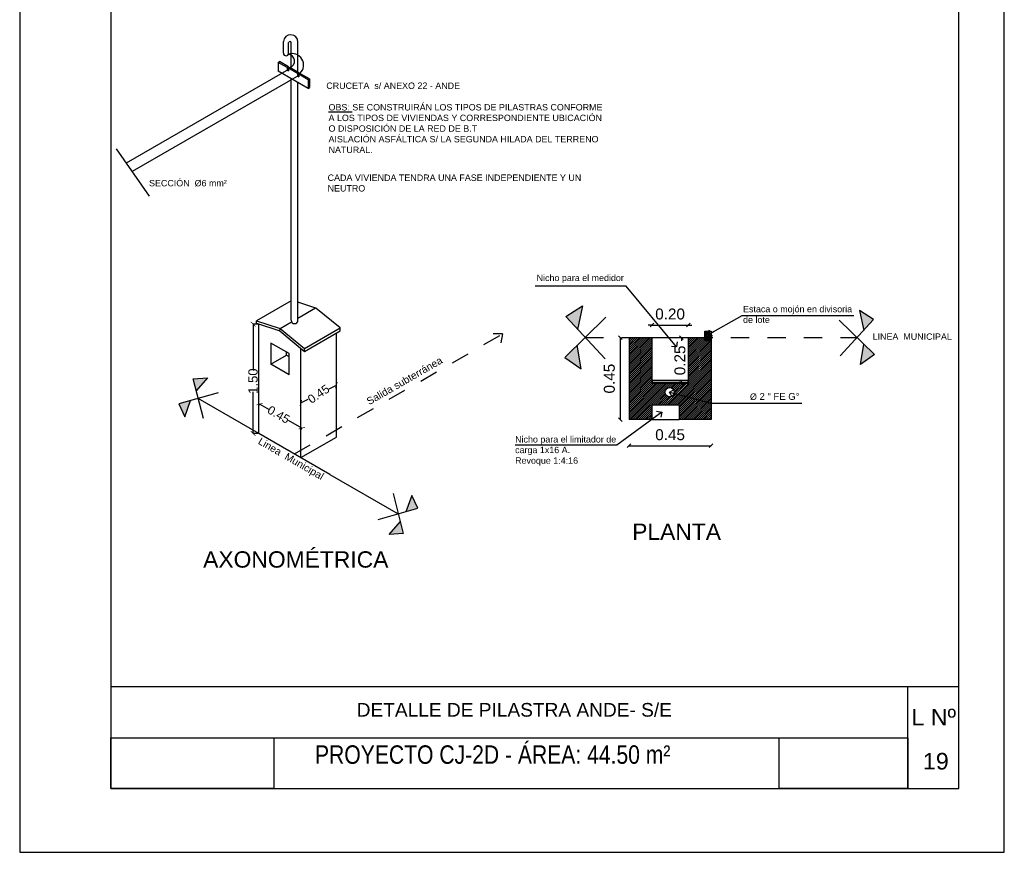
# Model space of a CAD drawing. Header units: millimetres. Extents: x 201 to 840, y 135 to 685.
# Tile 191 of 219: x 387.88 to 393.28, y 320.02 to 324.59. Entities that reach past the tile are written whole.
import ezdxf

# ---------------------------------------------------------------- set-up
doc = ezdxf.new("R2010")
doc.units = ezdxf.units.MM
doc.linetypes.add('HIDDEN2', pattern=[0.1875, 0.125, -0.0625])
for name, color, linetype in [('01', 1, 'Continuous'), ('02', 2, 'Continuous'), ('03', 3, 'Continuous'), ('04', 4, 'Continuous'), ('06', 5, 'Continuous'), ('COTA DETALLE', 1, 'Continuous'), ('LAMINA', 6, 'Continuous'), ('LC1', 1, 'Continuous'), ('LLAMADAS', 1, 'Continuous'), ('TEXTO LAMINA', 2, 'Continuous'), ('TEXTOS VARIOS', 3, 'Continuous')]:
    doc.layers.add(name, color=color, linetype=linetype)
doc.styles.add('ARIAL', font='arial.ttf', dxfattribs={"height": 0.06})
doc.styles.get("Standard").update_dxf_attribs({"font": 'arial.ttf'})
doc.styles.add('STYLE1', font='ARIALUNI.TTF', dxfattribs={"height": 0.09})
doc.dimstyles.new('Esc-20', dxfattribs={"dimtxt": 0.06, "dimasz": 0.02, "dimexe": 0.1, "dimexo": 0.15, "dimgap": 0.03, "dimtad": 1, "dimzin": 1, "dimdsep": 46, "dimtxsty": 'ARIAL', "dimblk": 'DOT', "dimcen": 0.03, "dimse1": 1, "dimse2": 1, "dimclrd": 1, "dimclrt": 2, "dimaunit": 1, "dimadec": 4, "dimazin": 0, "dimtfac": 1, "dimtix": 1, "dimtmove": 2, "dimatfit": 1, "dimldrblk": 'DOT', "dimfxl": 1, "dimarcsym": 0})
doc.dimstyles.new('llamada DET', dxfattribs={"dimscale": 0, "dimtxt": 0.09, "dimasz": 0.04, "dimexe": 0, "dimexo": 0, "dimgap": 0, "dimtad": 0, "dimzin": 0, "dimdsep": 46, "dimtxsty": 'Standard', "dimblk": 'OPEN90', "dimcen": 0.25, "dimclrd": 1, "dimclre": 1, "dimclrt": 3, "dimadec": 0, "dimazin": 0, "dimtfac": 1, "dimtofl": 0, "dimtmove": 2, "dimatfit": 3, "dimldrblk": 'OPEN90', "dimfxl": 1, "dimtolj": 1, "dimtzin": 0, "dimarcsym": 0})
picture_1 = doc.add_image_def('image1.jpg', size_in_pixel=(635, 198))
picture_2 = doc.add_image_def('image2.png', size_in_pixel=(322, 127))
picture_3 = doc.add_image_def('image5.jpg', size_in_pixel=(635, 198))

# ---------------------------------------------------------------- blocks, each defined once
blk = doc.blocks.new('_OPEN90')
at = {"color": 0, "linetype": 'ByBlock'}
for p, q in [((0, 0), (-1, 0)), ((-0.5, 0.5), (0, 0)), ((0, 0), (-0.5, -0.5))]:
    blk.add_line(p, q, dxfattribs=at)
blk = doc.blocks.new('_Oblique')
at = {"color": 0, "linetype": 'ByBlock', "lineweight": -2}
blk.add_line((-0.5, -0.5), (0.5, 0.5), dxfattribs=at)
blk = doc.blocks.new('*D190')
at = {"layer": 'COTA DETALLE', "color": 1, "lineweight": -2}
blk.add_line((391.1729, 322.3961), (391.1729, 322.8461), dxfattribs=at)
at = {"layer": 'DEFPOINTS', "color": 0}
for p in [(391.1729, 322.8461), (391.2203, 322.8461), (391.2203, 322.3961)]:
    blk.add_point(p, dxfattribs=at)
at = {"layer": 'COTA DETALLE', "color": 1, "lineweight": -2, "xscale": 0.02, "yscale": 0.02, "zscale": 0.02}
for p, rotation in [((391.1729, 322.8461), 90), ((391.1729, 322.3961), 270)]:
    blk.add_blockref('_Oblique', p, dxfattribs=dict(at, rotation=rotation))
at = {"layer": 'COTA DETALLE', "color": 2, "insert": (391.1123, 322.6211), "char_height": 0.06, "attachment_point": 5, "rotation": 90, "style": 'ARIAL'}
blk.add_mtext('0.45', dxfattribs=at)
blk = doc.blocks.new('_Dot')
at = {"layer": 'LC1', "color": 0, "lineweight": -2}
blk.add_line((-0.5, 0), (-1, 0), dxfattribs=at)
at = {"layer": 'LC1', "color": 0, "const_width": 0.5}
blk.add_lwpolyline([(-0.25, 0, 1), (0.25, 0, 1)], format="xyb", close=True, dxfattribs=at)
blk = doc.blocks.new('*D191')
at = {"layer": 'COTA DETALLE', "color": 1, "lineweight": -2}
blk.add_line((391.2203, 322.2525), (391.6703, 322.2525), dxfattribs=at)
at = {"layer": 'DEFPOINTS', "color": 0}
for p in [(391.2203, 322.6095), (391.6703, 322.6095), (391.6703, 322.2525)]:
    blk.add_point(p, dxfattribs=at)
at = {"layer": 'COTA DETALLE', "color": 1, "lineweight": -2, "xscale": 0.02, "yscale": 0.02, "zscale": 0.02, "rotation": 180}
blk.add_blockref('_Oblique', (391.2203, 322.2525), dxfattribs=at)
at = {"layer": 'COTA DETALLE', "color": 1, "lineweight": -2, "xscale": 0.02, "yscale": 0.02, "zscale": 0.02}
blk.add_blockref('_Oblique', (391.6703, 322.2525), dxfattribs=at)
at = {"layer": 'COTA DETALLE', "color": 2, "insert": (391.4453, 322.3131), "char_height": 0.06, "attachment_point": 5, "style": 'ARIAL'}
blk.add_mtext('0.45', dxfattribs=at)
blk = doc.blocks.new('*D192')
at = {"layer": 'COTA DETALLE', "color": 1, "lineweight": -2}
for p, q in [((391.5077, 322.8461), (391.5077, 322.8292)), ((391.5077, 322.5961), (391.5077, 322.6129))]:
    blk.add_line(p, q, dxfattribs=at)
at = {"layer": 'DEFPOINTS', "color": 0}
for p in [(391.5077, 322.8461), (391.5453, 322.8461), (391.5453, 322.5961)]:
    blk.add_point(p, dxfattribs=at)
at = {"layer": 'COTA DETALLE', "color": 1, "lineweight": -2, "xscale": 0.02, "yscale": 0.02, "zscale": 0.02}
for p, rotation in [((391.5077, 322.8461), 90), ((391.5077, 322.5961), 270)]:
    blk.add_blockref('_Oblique', p, dxfattribs=dict(at, rotation=rotation))
at = {"layer": 'COTA DETALLE', "color": 2, "insert": (391.4994, 322.7211), "char_height": 0.06, "attachment_point": 5, "rotation": 90, "style": 'ARIAL'}
blk.add_mtext('0.25', dxfattribs=at)
blk = doc.blocks.new('*D193')
at = {"layer": 'COTA DETALLE', "color": 1, "lineweight": -2}
for p, q in [((391.3453, 322.9146), (391.3253, 322.9146)), ((391.3453, 322.9146), (391.5453, 322.9146)), ((391.5453, 322.9146), (391.5653, 322.9146))]:
    blk.add_line(p, q, dxfattribs=at)
at = {"layer": 'DEFPOINTS', "color": 0}
for p in [(391.5453, 322.9146), (391.3453, 322.8461), (391.5453, 322.8461)]:
    blk.add_point(p, dxfattribs=at)
at = {"layer": 'COTA DETALLE', "color": 1, "lineweight": -2, "xscale": 0.02, "yscale": 0.02, "zscale": 0.02}
blk.add_blockref('_Oblique', (391.3453, 322.9146), dxfattribs=at)
at = {"layer": 'COTA DETALLE', "color": 1, "lineweight": -2, "xscale": 0.02, "yscale": 0.02, "zscale": 0.02, "rotation": 180}
blk.add_blockref('_Oblique', (391.5453, 322.9146), dxfattribs=at)
at = {"layer": 'COTA DETALLE', "color": 2, "insert": (391.4453, 322.9752), "char_height": 0.06, "attachment_point": 5, "style": 'ARIAL'}
blk.add_mtext('0.20', dxfattribs=at)
blk = doc.blocks.new('_ARCHTICK')
at = {"color": 0, "linetype": 'ByBlock', "const_width": 0.15}
blk.add_lwpolyline([(-0.5, -0.5), (0.5, 0.5)], dxfattribs=at)

msp = doc.modelspace()

# ---------------------------------------------------------------- hatches: boundary and pattern name
at = {"layer": '01', "ltscale": 0.01}
h = msp.add_hatch(color=256, dxfattribs=at)
h.paths.add_polyline_path([(390.9357, 322.8034), (390.8686, 322.7373), (390.957, 322.6744)])
h.paths.add_polyline_path([(390.9646, 323.0201), (390.8735, 322.9611), (390.9376, 322.8922)])
h.paths.add_polyline_path([(392.5067, 322.8857), (392.5617, 322.9448), (392.4836, 322.9954)])
h.paths.add_polyline_path([(392.4902, 322.699), (392.5659, 322.753), (392.5084, 322.8096)])
h = msp.add_hatch(dxfattribs=at)
h.set_pattern_fill('ANSI31', color=256, scale=0.05, style=0)
h.set_pattern_definition([(45, (4102.835754, 2802.258474), (-0.004419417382, 0.004419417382), [])])
h.paths.add_polyline_path([(391.6364, 322.829), (391.6703, 322.829), (391.6703, 322.881), (391.6364, 322.881)])
h = msp.add_hatch(dxfattribs=at)
h.set_pattern_fill('ANSI31', color=256, scale=0.06, style=0)
h.set_pattern_definition([(45, (4101.895534, 2800.076156), (-0.005303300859, 0.005303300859), [])])
edge = h.paths.add_edge_path()
edge.add_arc((391.4427, 322.5465), 0.0254, 0, 360)
h.paths.add_polyline_path([(391.6364, 322.829), (391.6364, 322.8461), (391.5453, 322.8461), (391.5453, 322.5961), (391.3453, 322.5961), (391.3453, 322.8461), (391.2203, 322.8461), (391.2203, 322.3961), (391.3453, 322.3961), (391.3453, 322.4763), (391.4953, 322.4763), (391.4953, 322.3961), (391.6703, 322.3961), (391.6703, 322.829)])
h = msp.add_hatch(color=256, dxfattribs=at)
h.paths.add_polyline_path([(388.7841, 322.4122), (388.8151, 322.5004), (388.7504, 322.482)])
h.paths.add_polyline_path([(388.8303, 322.6205), (388.8468, 322.5553), (388.9076, 322.6262)])
h.paths.add_polyline_path([(389.9971, 321.8921), (390.0618, 321.9104), (390.0281, 321.9802)])
h.paths.add_polyline_path([(389.9046, 321.7663), (389.9819, 321.772), (389.9654, 321.8372)])

# ---------------------------------------------------------------- linework, layer by layer
for p, q in [((389.2962, 324.356), (389.3034, 324.3602)), ((389.2962, 324.356), (389.2962, 324.3084)), ((389.3457, 324.3275), (389.2962, 324.356)), ((389.3529, 324.3316), (389.3034, 324.3602)), ((389.3457, 324.3275), (389.3529, 324.3316)), ((389.3457, 324.3275), (389.3457, 324.313)), ((389.3523, 324.3237), (389.3594, 324.3278)), ((389.3529, 324.3316), (389.3529, 324.3241)), ((389.4089, 324.2993), (389.3594, 324.3278)), ((389.4609, 324.2133), (389.2962, 324.3084)), ((389.3457, 324.313), (389.3523, 324.3168)), ((389.3489, 324.3112), (389.3457, 324.313)), ((389.3489, 324.3112), (389.3523, 324.3092)), ((389.3523, 324.3237), (389.3523, 324.3092)), ((389.4018, 324.2951), (389.3523, 324.3237)), ((389.4018, 324.2951), (389.4089, 324.2993)), ((389.4018, 324.2951), (389.4018, 324.2806)), ((389.4018, 324.2806), (389.4083, 324.2844)), ((389.4049, 324.2788), (389.4018, 324.2806)), ((389.4049, 324.2788), (389.4083, 324.2769)), ((389.4083, 324.2913), (389.4155, 324.2955)), ((389.4083, 324.2913), (389.4083, 324.2769)), ((389.4609, 324.261), (389.4083, 324.2913)), ((389.4089, 324.2993), (389.4089, 324.2917)), ((389.4681, 324.2651), (389.4155, 324.2955)), ((389.4609, 324.261), (389.4681, 324.2651)), ((389.4609, 324.261), (389.4609, 324.2133)), ((389.4609, 324.2133), (389.4681, 324.2174)), ((389.4681, 324.2651), (389.4681, 324.2174)), ((391.3453, 322.8461), (391.5453, 322.8461)), ((391.3453, 322.3961), (391.4953, 322.3961))]:
    msp.add_line(p, q, dxfattribs=at)
at = {"layer": '01'}
msp.add_line((388.408, 323.8823), (388.5886, 323.6221), dxfattribs=at)
at = {"layer": '01', "ltscale": 0.01}
for points in [[(391.6364, 322.881), (391.6703, 322.881), (391.6703, 322.829), (391.6364, 322.829)], [(391.3481, 322.6133), (391.5429, 322.6133), (391.5429, 322.599), (391.3481, 322.599)]]:
    msp.add_lwpolyline(points, close=True, dxfattribs=at)
at = {"layer": '02', "ltscale": 0.01}
for p, q in [((389.3246, 324.4064), (389.3246, 324.4699)), ((389.3534, 324.4064), (389.3534, 324.4647)), ((389.3675, 324.3245), (389.3675, 324.4641)), ((389.4043, 324.3033), (389.4043, 324.4671)), ((389.3675, 322.941), (389.3675, 324.2685)), ((389.4043, 322.941), (389.4043, 324.2473)), ((389.3675, 323.0474), (389.1773, 322.9376)), ((389.5025, 323.0083), (389.4043, 323.0398)), ((389.4043, 322.9523), (389.5009, 323.0088)), ((389.5025, 323.0083), (389.5009, 323.0088)), ((389.6357, 322.8992), (389.5025, 323.0083)), ((390.8735, 322.9611), (390.9646, 323.0201)), ((390.9646, 323.0201), (390.9374, 322.8908)), ((392.4836, 322.9954), (392.507, 322.8845)), ((392.5617, 322.9448), (392.4836, 322.9954)), ((389.1773, 322.9376), (389.3076, 322.8958)), ((389.1773, 322.9245), (389.1773, 322.9376)), ((389.1773, 322.9245), (389.3053, 322.8835)), ((389.1903, 322.3204), (389.1903, 322.9204)), ((389.3076, 322.8958), (389.3698, 322.9322)), ((391.0934, 322.9586), (390.8686, 322.7373)), ((391.0884, 322.7302), (390.8735, 322.9611)), ((392.3732, 322.9426), (392.5659, 322.753)), ((392.3775, 322.7468), (392.5617, 322.9448)), ((389.3053, 322.8835), (389.3076, 322.8958)), ((389.3053, 322.8835), (389.4407, 322.7705)), ((389.3076, 322.8958), (389.4408, 322.7867)), ((389.4407, 322.7705), (389.6357, 322.883)), ((389.4408, 322.7867), (389.6357, 322.8992)), ((389.6151, 322.3001), (389.6151, 322.8712)), ((389.6357, 322.883), (389.6357, 322.8992)), ((389.4203, 322.4126), (389.4203, 322.7876)), ((389.4203, 322.1876), (389.4203, 322.7876)), ((389.4408, 322.7705), (389.4408, 322.7867)), ((390.957, 322.6744), (390.9355, 322.8048)), ((392.4902, 322.699), (392.5086, 322.8108)), ((390.8686, 322.7373), (390.957, 322.6744)), ((392.5659, 322.753), (392.4902, 322.699)), ((388.8303, 322.6205), (388.9076, 322.6262)), ((388.8856, 322.4021), (388.8303, 322.6205)), ((388.9076, 322.6262), (388.8462, 322.5545)), ((388.9672, 322.5434), (388.7504, 322.482)), ((388.7841, 322.4122), (388.8154, 322.5013)), ((389.1903, 322.3204), (388.8574, 322.5125)), ((388.7504, 322.482), (388.7841, 322.4122)), ((389.58, 322.0954), (389.1903, 322.3204)), ((389.4203, 322.1876), (389.6151, 322.3001)), ((389.58, 322.0954), (389.9534, 321.8797)), ((389.9267, 321.9904), (389.9819, 321.772)), ((390.0281, 321.9802), (389.9968, 321.8912)), ((390.0618, 321.9104), (390.0281, 321.9802)), ((389.8451, 321.8491), (390.0618, 321.9104)), ((389.9046, 321.7663), (389.9661, 321.8379)), ((389.9819, 321.772), (389.9046, 321.7663))]:
    msp.add_line(p, q, dxfattribs=at)
at = {"layer": '02', "color": 1, "ltscale": 0.01}
for p, q in [((389.1903, 322.9204), (389.1582, 322.9204)), ((389.1582, 322.9204), (389.1582, 322.666)), ((389.1582, 322.3204), (389.1582, 322.5483)), ((389.5752, 322.5655), (389.6151, 322.5856)), ((389.4203, 322.4876), (389.4602, 322.5077)), ((389.1903, 322.4728), (389.1953, 322.4814)), ((389.1953, 322.4814), (389.2457, 322.4525)), ((389.4253, 322.3495), (389.3524, 322.3913)), ((389.4203, 322.3408), (389.4253, 322.3495)), ((389.1903, 322.3204), (389.1582, 322.3204))]:
    msp.add_line(p, q, dxfattribs=at)
at = {"layer": '02', "linetype": 'HIDDEN2', "ltscale": 0.25}
for p, q in [((389.3851, 322.2079), (390.5256, 322.8663)), ((390.5256, 322.8663), (390.4755, 322.8672)), ((390.5256, 322.8663), (390.517, 322.8181))]:
    msp.add_line(p, q, dxfattribs=at)
at = {"layer": '02', "ltscale": 0.01}
for centre, radius, start, end in [((389.3644, 324.4678), 0.0399, 359.0189, 176.9644), ((389.3605, 324.4638), 0.00707, 2.1052, 173.2432), ((389.339, 324.4064), 0.0144, 180, 0), ((389.3859, 322.941), 0.0184, 180, 0)]:
    msp.add_arc(centre, radius, start, end, dxfattribs=at)
at = {"layer": '03', "ltscale": 0.01}
for p, q in [((389.3553, 322.7581), (389.2553, 322.8158)), ((389.2553, 322.8158), (389.2553, 322.7003)), ((389.3419, 322.7503), (389.3419, 322.7658)), ((389.3553, 322.6426), (389.3553, 322.7581)), ((389.2553, 322.7003), (389.3419, 322.7503)), ((389.3419, 322.7503), (389.3553, 322.7426)), ((389.3553, 322.6426), (389.2553, 322.7003))]:
    msp.add_line(p, q, dxfattribs=at)
at = {"layer": '03', "linetype": 'HIDDEN2', "ltscale": 0.35}
msp.add_line((390.9793, 322.8461), (392.4713, 322.8461), dxfattribs=at)
at = {"layer": '04', "ltscale": 0.01}
for p, q in [((389.3523, 324.3171), (388.4627, 323.8035)), ((389.4083, 324.2847), (388.4948, 323.7573)), ((391.2203, 322.8461), (391.2203, 322.3961)), ((391.2203, 322.8461), (391.3453, 322.8461)), ((391.3453, 322.8461), (391.3453, 322.5961)), ((391.5453, 322.8461), (391.5453, 322.5961)), ((391.5453, 322.8461), (391.6703, 322.8461)), ((391.6703, 322.8461), (391.6703, 322.3961)), ((391.3453, 322.5961), (391.5453, 322.5961)), ((391.4953, 322.4763), (391.3453, 322.4763)), ((391.3453, 322.4763), (391.3453, 322.3961)), ((391.4953, 322.4763), (391.4953, 322.3961)), ((391.3453, 322.3961), (391.2203, 322.3961)), ((391.6703, 322.3961), (391.4953, 322.3961))]:
    msp.add_line(p, q, dxfattribs=at)
for centre, radius, start, end in [((389.3729, 324.3414), 0.0626, 312.8275, 110.6826), ((389.3487, 324.3631), 0.0369, 286.9552, 86.7251)]:
    msp.add_arc(centre, radius, start, end, dxfattribs=at)
at = {"layer": '06', "ltscale": 0.01}
msp.add_circle((391.4427, 322.5465), 0.0254, dxfattribs=at)
at = {"layer": 'LAMINA', "color": 2, "ltscale": 0.01}
for p, q in [((393.0283, 320.9297), (388.3783, 320.9297)), ((392.7488, 320.3726), (392.7488, 320.9297))]:
    msp.add_line(p, q, dxfattribs=at)
at = {"layer": 'LAMINA', "color": 7}
msp.add_lwpolyline([(393.2783, 320.0226), (393.2783, 328.2726), (387.8783, 328.2726), (387.8783, 320.0226)], close=True, dxfattribs=at)
at = {"layer": 'LAMINA'}
msp.add_lwpolyline([(393.0283, 320.3726), (393.0283, 328.0226), (388.3783, 328.0226), (388.3783, 320.3726)], close=True, dxfattribs=at)
at = {"layer": 'LAMINA', "color": 1}
msp.add_lwpolyline([(388.3783, 320.6511), (392.1899, 320.6511)], dxfattribs=at)

# ---------------------------------------------------------------- block references
at = {"layer": '02', "color": 1, "ltscale": 0.01}
for p, xscale, yscale, zscale, rotation in [((389.1582, 322.9204), 0.02500000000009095, 0.02500000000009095, 0.02500000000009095, 90), ((389.6151, 322.5856), 0.0250000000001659, 0.0250000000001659, 0.0250000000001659, 206.7150240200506), ((389.194, 322.4811), 0.02499999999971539, 0.02499999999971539, 0.02499999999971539, 150.1579223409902), ((389.4203, 322.4876), 0.0250000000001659, 0.0250000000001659, 0.0250000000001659, 26.71502402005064), ((389.1582, 322.3204), 0.02500000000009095, 0.02500000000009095, 0.02500000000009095, 270), ((389.4253, 322.3495), 0.02499999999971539, 0.02499999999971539, 0.02499999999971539, 330.1579223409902)]:
    msp.add_blockref('_ARCHTICK', p, dxfattribs=dict(at, xscale=xscale, yscale=yscale, zscale=zscale, rotation=rotation))

# ---------------------------------------------------------------- texts
at = {"layer": 'COTA DETALLE', "attachment_point": 5, "style": 'STYLE1'}
for s, insert, char_height, rotation in [('\\A1;1.50', (389.1581, 322.6073), 0.0514, 90), ('\\A1;0.45', (389.5177, 322.5366), 0.04681, 34.2477), ('\\A1;0.45', (389.2986, 322.4238), 0.04681, 330.1579)]:
    msp.add_mtext(s, dxfattribs=dict(at, insert=insert, char_height=char_height, rotation=rotation))
at = {"layer": 'LLAMADAS', "color": 3, "insert": (389.5599, 324.2455), "char_height": 0.035, "width": 1.504, "attachment_point": 1, "style": 'ARIAL'}
msp.add_mtext('CRUCETA  s/ ANEXO 22 - ANDE', dxfattribs=at)
at = {"layer": 'LLAMADAS', "color": 2, "char_height": 0.035, "width": 1.504, "attachment_point": 1, "style": 'ARIAL'}
for s, insert in [('{\\L\\C256;OBS:\\l\\C3; SE CONSTRUIRÁN LOS TIPOS DE PILASTRAS CONFORME A LOS TIPOS DE VIVIENDAS Y CORRESPONDIENTE UBICACIÓN O DISPOSICIÓN DE LA RED DE B.T\\PAISLACIÓN ASFÁLTICA S/ LA SEGUNDA HILADA DEL TERRENO NATURAL.}', (389.5721, 324.1272)), ('{\\fArial|b0|i0|c0|p34;\\C3;CADA VIVIENDA TENDRA UNA FASE INDEPENDIENTE Y UN NEUTRO}', (389.5671, 323.7409)), ('{\\C3;SECCIÓN  %%C6 mm²}', (388.5877, 323.7109)), ('Nicho para el medidor', (390.7134, 323.1913)), ('Estaca o mojón en divisoria \\Pde lote ', (391.8455, 323.0201)), ('{\\C3;LINEA  MUNICIPAL}', (392.556, 322.869)), ('Ø{\\H1.067x; 2 " FE G°}', (391.8833, 322.542)), ('Nicho para el limitador de\\Pcarga 1x16 A.\\PRevoque 1:4:16', (390.5953, 322.3057))]:
    msp.add_mtext(s, dxfattribs=dict(at, insert=insert))
at = {"layer": 'LLAMADAS', "color": 2, "char_height": 0.04, "width": 1.504, "attachment_point": 1, "style": 'ARIAL'}
for s, insert, rotation in [('{\\C3;Salida subterránea}', (389.7756, 322.5097), 30), ('{\\C3;Linea  Municipal}', (389.2019, 322.3005), 330)]:
    msp.add_mtext(s, dxfattribs=dict(at, insert=insert, rotation=rotation))
at = {"layer": 'TEXTO LAMINA', "color": 2, "style": 'ARIAL'}
msp.add_text('DETALLE DE PILASTRA ANDE- S/E', height=0.075, dxfattribs=at).set_placement((389.7265, 320.7667))
at = {"layer": 'TEXTO LAMINA', "color": 4, "style": 'ARIAL'}
for s, p in [('L Nº', (392.7687, 320.7183)), ('19', (392.8319, 320.4769))]:
    msp.add_text(s, height=0.09122, dxfattribs=at).set_placement(p)
at = {"layer": 'TEXTO LAMINA', "insert": (389.4979, 320.6093), "char_height": 0.101066, "attachment_point": 1, "style": 'ARIAL'}
msp.add_mtext_dynamic_manual_height_columns('{\\fTechnic|b0|i0|c2|p2;PROYECTO CJ-2D - ÁREA: 44.50 m²}', width=4.338061, gutter_width=12.5, heights=[0], dxfattribs=at)
at = {"layer": 'TEXTOS VARIOS', "ltscale": 0.01, "style": 'ARIAL'}
for s, height, p in [('PLANTA', 0.08967, (391.2373, 321.7364)), ('AXONOMÉTRICA', 0.089668, (388.8844, 321.5843))]:
    msp.add_text(s, height=height, dxfattribs=at).set_placement(p)

# ---------------------------------------------------------------- dimensions: what is measured, and where the dimension line sits
at = {"layer": 'COTA DETALLE'}
dim = msp.add_linear_dim(base=(391.5453, 322.9146), p1=(391.3453, 322.8461), p2=(391.5453, 322.8461), text='0.20', dimstyle='Esc-20', override={"dimtxt": 0.03, "dimblk1": 'Oblique', "dimblk2": 'Oblique', "dimsah": 1}, dxfattribs=at)
dim.commit()
dim.dimension.update_dxf_attribs({"geometry": '*D193', "text_midpoint": (391.4453, 322.9752)})
dim = msp.add_linear_dim(base=(391.1729, 322.8461), p1=(391.2203, 322.3961), p2=(391.2203, 322.8461), angle=90, dimstyle='Esc-20', override={"dimblk1": 'Oblique', "dimblk2": 'Oblique', "dimsah": 1}, dxfattribs=at)
dim.commit()
dim.dimension.update_dxf_attribs({"geometry": '*D190', "text_midpoint": (391.1123, 322.6211)})
dim = msp.add_linear_dim(base=(391.5077, 322.8461), p1=(391.5453, 322.5961), p2=(391.5453, 322.8461), angle=90, dimstyle='Esc-20', override={"dimtxt": 0.05, "dimblk1": 'Oblique', "dimblk2": 'Oblique', "dimsah": 1}, dxfattribs=at)
dim.commit()
dim.dimension.update_dxf_attribs({"geometry": '*D192', "text_midpoint": (391.4994, 322.7211), "dimtype": 160})
dim = msp.add_linear_dim(base=(391.6703, 322.2525), p1=(391.2203, 322.6095), p2=(391.6703, 322.6095), dimstyle='Esc-20', override={"dimblk1": 'Oblique', "dimblk2": 'Oblique', "dimsah": 1}, dxfattribs=at)
dim.commit()
dim.dimension.update_dxf_attribs({"geometry": '*D191', "text_midpoint": (391.4453, 322.3131)})

# ---------------------------------------------------------------- pictures from other files: only their frames are drawn
at = {"layer": '01'}
image = msp.add_image(picture_3, insert=(388.3783, 320.3726), size_in_units=(0.8933, 0.2785), dxfattribs=at)
image.dxf.flags = 7
at = {"layer": 'LAMINA', "color": 1}
image = msp.add_image(picture_1, insert=(388.3783, 320.3726), size_in_units=(0.8933, 0.2785), dxfattribs=at)
image.dxf.flags = 7
image = msp.add_image(picture_2, insert=(392.0426, 320.3726), size_in_units=(0.7062, 0.2785), dxfattribs=at)
image.dxf.flags = 7

# ---------------------------------------------------------------- leaders
at = {"layer": 'LLAMADAS', "ltscale": 0.01}
for points in [[(391.4811, 322.7955), (391.2051, 323.1274), (390.7047, 323.1274)], [(391.6532, 322.8608), (391.8399, 322.9682), (392.4533, 322.9682)], [(391.4427, 322.5465), (391.668, 322.4873), (392.1671, 322.4873)], [(391.3992, 322.4378), (391.1533, 322.2568), (390.5953, 322.2568)]]:
    msp.add_leader(points, dimstyle='llamada DET', override={"dimscale": 1}, dxfattribs=at)

doc.saveas('drawing.dxf')
